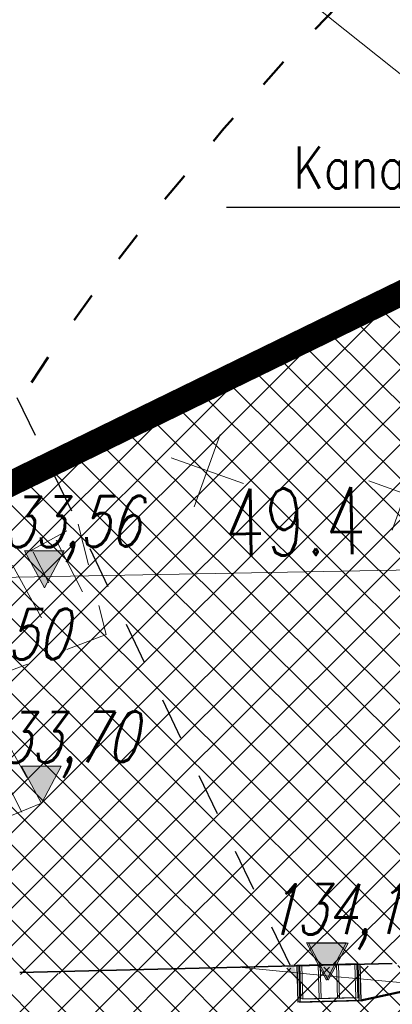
# Model space of a CAD drawing. Header units: metres. Extents: x 7472034 to 8439876, y 5890181 to 5961460.
# Tile 105 of 202: x 8439478.82 to 8439483.25, y 5890393.91 to 5890405.64. Entities that reach past the tile are written whole.
import ezdxf
from ezdxf import colors
from ezdxf.entities.mleader import LeaderData, LeaderLine
from ezdxf.math import Vec2, Vec3

# ---------------------------------------------------------------- set-up
doc = ezdxf.new("R2010")
doc.units = ezdxf.units.M
doc.header["$MEASUREMENT"] = 0
for name, pattern in [('$0$L218_500', [1, 0.5, -0.5]), ('ACAD_ISO03W100', [30, 12, -18]), ('BUW', [1.5, 1, -0.5]), ('CENTER', [2, 1.25, -0.25, 0.25, -0.25])]:
    doc.linetypes.add(name, pattern=pattern)
doc.layers.get('0').update_dxf_attribs({"linetype": 'CONTINUOUS', "lineweight": 5})
doc.layers.get('Defpoints').update_dxf_attribs({"linetype": 'CONTINUOUS'})
for name, color, linetype, lineweight in [('### Krawężnik', 6, 'CONTINUOUS', 35), ('### rzędne', 172, 'CONTINUOUS', 35), ('_a_widok', 7, 'CONTINUOUS', 5), ('_IS.KD.B.rura', 124, 'ACAD_ISO03W100', 50), ('_IS.KD.opis.2', 7, 'CONTINUOUS', 18), ('_IS_kd_krata', 114, 'CONTINUOUS', 30), ('a___skarpa', 7, 'CONTINUOUS', 5), ('a_opisy', 7, 'CONTINUOUS', 18), ('E_OPIS_170', 170, 'CONTINUOUS', 30), ('KOLOR-OBIEKT', 21, 'CONTINUOUS', 13), ('T_strefa-8', 20, 'ACAD_ISO03W100', 50), ('ZAG-obrys 018 wymiary', 7, 'CONTINUOUS', 18), ('ZAG-OBRYS070', 7, 'CONTINUOUS', 70), ('ZAG-OPIS_020', 7, 'CONTINUOUS', 25)]:
    doc.layers.add(name, color=color, linetype=linetype, lineweight=lineweight)
doc.layers.add('100_rzut_wym_wew', color=7, linetype='CONTINUOUS')
doc.layers.add('_IS.BLOK.KD.doziemne', color=7, linetype='CONTINUOUS')
doc.layers.add('_IS_NO', color=11, linetype='CONTINUOUS', lineweight=20, plot=False)
doc.styles.add('DIM', font='simplex.shx', dxfattribs={"width": 0.8})
doc.styles.add('ROMANS', font='ROMANS.shx', dxfattribs={"width": 0.8})
doc.styles.add('RS', font='Romans.shx', dxfattribs={"width": 0.7})
doc.styles.add('style2', font='romans.shx', dxfattribs={"width": 0.7, "oblique": 15})
doc.dimstyles.new('1', dxfattribs={"dimscale": 0.04, "dimtxt": 5, "dimasz": 25, "dimexe": 1, "dimexo": 0, "dimgap": 1, "dimtad": 1, "dimdec": 1, "dimrnd": 0.5, "dimdsep": 46, "dimtxsty": 'ROMANS', "dimcen": 0, "dimclrt": 2, "dimadec": 0, "dimazin": 0, "dimtfac": 1, "dimtdec": 1, "dimtofl": 0, "dimtmove": 2, "dimatfit": 3, "dimfxl": 0, "dimtolj": 1, "dimarcsym": 0})
doc.dimstyles.new('DIM-WEW_500', dxfattribs={"dimscale": 5, "dimtxt": 18, "dimasz": 10, "dimexe": 4, "dimexo": 8, "dimgap": 5, "dimtad": 1, "dimlfac": 0.01, "dimzin": 9, "dimdsep": 46, "dimtxsty": 'DIM', "dimblk": 'ARCHTICK', "dimcen": 5, "dimclrt": 112, "dimadec": 4, "dimazin": 2, "dimtfac": 4, "dimtmove": 0, "dimatfit": 3, "dimldrblk": 'ARCHTICK', "dimfxl": 0, "dimtolj": 1, "dimlwd": 13, "dimarcsym": 0})
pattern_1 = [(45, (967499.2092647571, -71042.97165620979), (-0.2245064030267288, 0.2245064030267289), []), (135, (967499.2092647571, -71042.97165620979), (-0.2245064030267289, -0.2245064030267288), [])]

# ---------------------------------------------------------------- blocks, each defined once
blk = doc.blocks.new('23123')
at = {"layer": 'a_opisy', "linetype": '$0$L218_500'}
blk.add_hatch(color=250, dxfattribs=at).paths.add_polyline_path([(8443019.232991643, 5888878.045012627), (8443018.761079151, 5888878.045012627), (8443018.28916666, 5888878.045012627), (8443018.761079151, 5888877.16129482)])
at = {"layer": 'a_opisy', "color": 250, "linetype": 'CENTER'}
for points in [[(8443018.28916666, 5888878.045012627), (8443018.761079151, 5888878.045012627)], [(8443019.232991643, 5888878.045012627), (8443018.761079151, 5888877.16129482), (8443018.28916666, 5888878.045012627)], [(8443018.28916666, 5888878.045012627), (8443018.761079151, 5888877.16129482), (8443019.232991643, 5888878.045012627)], [(8443019.232991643, 5888878.045012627), (8443018.761079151, 5888878.045012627)]]:
    blk.add_lwpolyline(points, dxfattribs=at)
blk = doc.blocks.new('_Oblique')
at = {"color": 0, "linetype": 'ByBlock', "lineweight": -2}
blk.add_line((-0.5, -0.5), (0.5, 0.5), dxfattribs=at)
blk = doc.blocks.new('*D70')
at = {"layer": 'Defpoints', "color": 0, "linetype": 'Continuous'}
for p in [(8439467.184140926, 5890400.218016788), (8439465.25386815, 5890398.746710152), (8439483.44976251, 5890374.874705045)]:
    blk.add_point(p, dxfattribs=at)
at = {"layer": 'ZAG-obrys 018 wymiary', "color": 0, "linetype": 'Continuous', "lineweight": -2}
for p, q in [((8439465.890114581, 5890399.231674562), (8439467.502264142, 5890400.460498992)), ((8439484.086008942, 5890375.359669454), (8439485.698158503, 5890376.588493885))]:
    blk.add_line(p, q, dxfattribs=at)
at = {"layer": 'ZAG-obrys 018 wymiary', "color": 0, "linetype": 'Continuous', "lineweight": 13}
blk.add_line((8439485.380035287, 5890376.346011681), (8439467.184140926, 5890400.218016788), dxfattribs=at)
at = {"layer": 'ZAG-obrys 018 wymiary', "color": 0, "linetype": 'Continuous', "lineweight": 13, "xscale": 0.3, "yscale": 0.3, "zscale": 0.3}
for p, rotation in [((8439467.184140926, 5890400.218016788), 127.3156395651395), ((8439485.380035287, 5890376.346011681), 307.3156395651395)]:
    blk.add_blockref('_Oblique', p, dxfattribs=dict(at, rotation=rotation))
at = {"layer": 'ZAG-obrys 018 wymiary', "color": 112, "linetype": 'Continuous', "lineweight": 25, "insert": (8439476.75927293, 5890388.645737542), "char_height": 0.8, "attachment_point": 5, "rotation": 307.31563956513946, "style": 'RS'}
blk.add_mtext('\\A1;30.02', dxfattribs=at)
blk = doc.blocks.new('_ArchTick')
at = {"layer": '100_rzut_wym_wew', "color": 0, "linetype": 'Continuous', "const_width": 0.15}
blk.add_lwpolyline([(-0.5, -0.5), (0.5, 0.5)], dxfattribs=at)
blk = doc.blocks.new('A$C6DF46E0F')
at = {"color": 5, "linetype": '$0$L218_500'}
for p, q in [((-21.43100328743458, -9.81158753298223), (-12.93093587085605, -5.230759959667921)), ((-12.93093587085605, -5.230759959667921), (-12.61533084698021, -6.549942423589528)), ((-12.61533084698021, -6.549942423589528), (-14.30383452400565, -7.153190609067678)), ((-13.8195939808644, -7.799574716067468), (-13.41528413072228, -8.548470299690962)), ((-13.41528413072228, -8.548470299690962), (-20.7942413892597, -11.43779443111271))]:
    blk.add_line(p, q, dxfattribs=at)
at = {"color": 5, "ltscale": 0.1}
for p, q in [((-13.19642533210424, -5.414419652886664), (-12.8917191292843, -6.037246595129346)), ((-13.46994225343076, -5.552973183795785), (-13.28810067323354, -5.92466183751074)), ((-13.71706301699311, -5.708151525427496), (-13.38308964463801, -6.340199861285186)), ((-13.77929596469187, -8.382445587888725), (-13.6487716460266, -8.648798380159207))]:
    blk.add_line(p, q, dxfattribs=at)
blk = doc.blocks.new('*D109')
at = {"layer": 'Defpoints', "color": 0, "linetype": 'Continuous', "lineweight": 60}
for p in [(8439514.6432662, 5890399.651613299, 2.493151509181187e-06), (8439465.25386815, 5890398.746710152), (8439465.25386815, 5890398.746710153)]:
    blk.add_point(p, dxfattribs=at)
at = {"layer": 'ZAG-obrys 018 wymiary', "color": 0, "linetype": 'Continuous', "lineweight": -2}
for p, q in [((8439514.6432662, 5890399.6516133), (8439514.635938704, 5890400.05154618)), ((8439465.25386815, 5890398.746710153), (8439465.246540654, 5890399.146643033))]:
    blk.add_line(p, q, dxfattribs=at)
at = {"layer": 'ZAG-obrys 018 wymiary', "color": 0, "linetype": 'Continuous', "lineweight": 13}
blk.add_line((8439514.6432662, 5890399.6516133), (8439465.25386815, 5890398.746710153), dxfattribs=at)
at = {"layer": 'ZAG-obrys 018 wymiary', "color": 0, "linetype": 'Continuous', "lineweight": 13, "xscale": 0.3, "yscale": 0.3, "zscale": 0.3}
for p, rotation in [((8439514.6432662, 5890399.6516133), 1.049644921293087), ((8439465.25386815, 5890398.746710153), 181.0496449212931)]:
    blk.add_blockref('_Oblique', p, dxfattribs=dict(at, rotation=rotation))
at = {"layer": 'ZAG-obrys 018 wymiary', "color": 112, "linetype": 'Continuous', "lineweight": 25, "insert": (8439482.094402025, 5890399.655359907), "char_height": 0.8, "attachment_point": 5, "rotation": 1.0496449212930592, "style": 'RS'}
blk.add_mtext('\\A1;49.4', dxfattribs=at)
blk = doc.blocks.new('A$C2D0F1821')
at = {"ltscale": 0.1}
for p, q in [((0.4569985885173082, 0.9141682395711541), (0.4569985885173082, 0)), ((0.9140827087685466, 0.4570841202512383), (-8.553080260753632e-05, 0.4570841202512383))]:
    blk.add_line(p, q, dxfattribs=at)
blk = doc.blocks.new('*D121')
at = {"layer": 'Defpoints', "color": 0, "linetype": 'Continuous'}
for p in [(8439466.404086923, 5890399.962795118), (8439465.253868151, 5890398.746710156), (8439487.477918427, 5890377.726369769)]:
    blk.add_point(p, dxfattribs=at)
at = {"layer": 'ZAG-obrys 018 wymiary', "color": 0, "linetype": 'Continuous', "lineweight": -2}
for p, q in [((8439465.803594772, 5890399.327916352), (8439466.678950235, 5890400.253398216)), ((8439488.02764505, 5890378.307575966), (8439488.903000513, 5890379.233057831))]:
    blk.add_line(p, q, dxfattribs=at)
at = {"layer": 'ZAG-obrys 018 wymiary', "color": 0, "linetype": 'Continuous', "lineweight": 13}
blk.add_line((8439488.628137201, 5890378.942454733), (8439466.404086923, 5890399.962795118), dxfattribs=at)
at = {"layer": 'ZAG-obrys 018 wymiary', "color": 0, "linetype": 'Continuous', "lineweight": 13, "xscale": 0.3, "yscale": 0.3, "zscale": 0.3}
for p, rotation in [((8439466.404086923, 5890399.962795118), 136.5944193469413), ((8439488.628137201, 5890378.942454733), 316.5944193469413)]:
    blk.add_blockref('_Oblique', p, dxfattribs=dict(at, rotation=rotation))
at = {"layer": 'ZAG-obrys 018 wymiary', "color": 112, "linetype": 'Continuous', "lineweight": 25, "insert": (8439476.474970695, 5890391.263244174), "char_height": 0.8, "attachment_point": 5, "rotation": 316.5944193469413, "style": 'RS'}
blk.add_mtext('\\A1;30.6', dxfattribs=at)
blk = doc.blocks.new('A$C1D2679FE')
at = {"layer": 'KOLOR-OBIEKT', "lineweight": 9, "ltscale": 200}
h = blk.add_hatch(dxfattribs=at)
h.set_pattern_fill('ANSI37', color=253, scale=0.1, angle=16)
h.set_pattern_definition([(61, (-7471780.020262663, -5961378.212846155), (-0.2776917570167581, 0.153927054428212), []), (151, (-7471780.020262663, -5961378.212846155), (-0.153927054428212, -0.2776917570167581), [])])
edge = h.paths.add_edge_path()
edge.add_line((196.975401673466, 33.54016214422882), (192.3495923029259, 34.13512154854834))
edge.add_line((192.3495923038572, 34.13512154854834), (187.7176397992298, 34.7308710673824))
edge.add_line((187.7176398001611, 34.7308710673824), (178.5077782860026, 36.15998750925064))
edge.add_line((178.5077782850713, 36.15998750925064), (176.6601969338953, 36.5026140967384))
edge.add_arc((181.3685569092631, 38.18527459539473), 5.000000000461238, 199.6657310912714, 261.1796204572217)
edge.add_line((180.6018702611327, 33.24440507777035), (187.358021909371, 32.19603671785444))
edge.add_line((187.3580219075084, 32.19603671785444), (192.0230219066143, 31.59603671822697))
edge.add_line((192.0230219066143, 31.59603671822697), (196.6880219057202, 30.9960367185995))
edge.add_line((196.6880219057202, 30.9960367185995), (201.9780219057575, 30.48103671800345))
edge.add_line((201.9780219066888, 30.48103671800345), (207.2680219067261, 29.96603671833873))
edge.add_line((207.2680219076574, 29.96603671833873), (216.468021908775, 29.35603671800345))
edge.add_line((216.4680219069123, 29.35603671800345), (221.8830219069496, 29.11103671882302))
edge.add_line((221.8830219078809, 29.11103671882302), (227.2980219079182, 28.86603671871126))
edge.add_line((227.2980219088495, 28.86603671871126), (233.718021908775, 28.60103671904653))
edge.add_line((233.7180219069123, 28.60103671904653), (240.1380219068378, 28.33603671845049))
edge.add_line((240.1380219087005, 28.33603671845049), (245.3280219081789, 28.076036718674))
edge.add_line((245.3280219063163, 28.076036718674), (246.1380219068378, 28.00603671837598))
edge.add_line((246.1380219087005, 28.00603671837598), (248.4280219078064, 27.98603671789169))
edge.add_line((248.4280219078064, 27.98603671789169), (251.4080219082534, 28.33603671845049))
edge.add_line((251.4080219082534, 28.33603671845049), (255.3380219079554, 29.13603671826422))
edge.add_line((255.3380219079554, 29.13603671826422), (258.1480219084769, 30.35603671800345))
edge.add_line((258.1480219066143, 30.35603671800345), (260.6280219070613, 32.076036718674))
edge.add_line((260.6280219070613, 32.076036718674), (262.7080219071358, 34.29603671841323))
edge.add_line((262.7080219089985, 34.29603671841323), (264.3880219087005, 36.826036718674))
edge.add_line((264.3880219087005, 36.826036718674), (265.608021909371, 39.59603671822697))
edge.add_line((265.6080219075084, 39.59603671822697), (266.4080219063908, 42.53603671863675))
edge.add_line((266.4080219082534, 42.53603671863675), (266.6380219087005, 45.60603671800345))
edge.add_line((266.6380219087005, 45.60603671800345), (266.3380219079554, 48.59603671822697))
edge.add_line((266.3380219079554, 48.59603671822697), (265.628021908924, 51.53603671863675))
edge.add_line((265.6280219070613, 51.53603671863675), (264.5280219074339, 54.28603671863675))
edge.add_line((264.5280219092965, 54.28603671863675), (263.3880219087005, 57.11603671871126))
edge.add_line((263.3880219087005, 57.11603671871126), (262.5430219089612, 59.47103671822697))
edge.add_line((262.5430219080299, 59.47103671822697), (261.6980219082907, 61.826036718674))
edge.add_line((261.6980219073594, 61.826036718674), (260.5980219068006, 65.15103671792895))
edge.add_line((260.5980219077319, 65.15103671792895), (259.4980219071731, 68.47603671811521))
edge.add_line((259.4980219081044, 68.47603671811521), (257.3916487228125, 67.77919145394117))
edge.add_line((257.3916487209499, 67.77919145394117), (258.1675714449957, 64.34697791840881))
edge.add_line((258.167571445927, 64.34697791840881), (259.2776264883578, 60.99158426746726))
edge.add_line((259.2776264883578, 60.99158426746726), (260.1334384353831, 58.60645156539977))
edge.add_line((260.1334384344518, 58.60645156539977), (260.9950570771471, 56.20513570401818))
edge.add_line((260.9950570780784, 56.20513570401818), (262.1522789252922, 53.33238322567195))
edge.add_line((262.1522789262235, 53.33238322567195), (263.1827648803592, 50.75616833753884))
edge.add_line((263.1827648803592, 50.75616833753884), (263.8083402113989, 48.16575780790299))
edge.add_line((263.8083402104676, 48.16575780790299), (264.0684198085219, 45.57363114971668))
edge.add_line((264.0684198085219, 45.57363114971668), (263.8734869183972, 42.97170083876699))
edge.add_line((263.8734869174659, 42.97170083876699), (263.1880731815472, 40.45280535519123))
edge.add_line((263.1880731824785, 40.45280535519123), (262.1337886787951, 38.05906103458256))
edge.add_line((262.1337886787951, 38.05906103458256), (260.6936748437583, 35.89031817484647))
edge.add_line((260.6936748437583, 35.89031817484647), (258.9457271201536, 34.02472012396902))
edge.add_line((258.9457271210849, 34.02472012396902), (256.8967191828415, 32.60363397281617))
edge.add_line((256.8967191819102, 32.60363397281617), (254.5645412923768, 31.59108698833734))
edge.add_line((254.5645412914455, 31.59108698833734), (251.0026761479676, 30.86602538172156))
edge.add_line((251.0026761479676, 30.86602538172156), (248.2893446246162, 30.54734550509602))
edge.add_line((248.2893446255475, 30.54734550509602), (246.2595893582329, 30.56507262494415))
edge.add_line((246.2595893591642, 30.56507262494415), (245.5023283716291, 30.63051493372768))
edge.add_line((245.5023283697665, 30.63051493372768), (240.2548571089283, 30.89339403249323))
edge.add_line((240.2548571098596, 30.89339403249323), (233.8236017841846, 31.1588586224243))
edge.add_line((233.8236017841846, 31.1588586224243), (227.4086662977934, 31.42364957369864))
edge.add_line((227.4086662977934, 31.42364957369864), (221.9987299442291, 31.66842047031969))
edge.add_line((221.9987299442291, 31.66842047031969), (217.4544723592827, 31.90290945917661))
edge.add_line((217.4544723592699, 31.90290945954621), (217.0910134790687, 31.92589690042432))
edge.add_line((217.0910134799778, 31.92589689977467), (214.8768218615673, 32.06593639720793))
edge.add_line((214.876821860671, 32.06593639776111), (207.0033997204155, 32.56390146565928))
edge.add_line((207.0033997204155, 32.56390146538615), (202.2260741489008, 33.02899081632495))
edge.add_line((202.2260741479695, 33.02899081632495), (196.975401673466, 33.54016214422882))
blk = doc.blocks.new('WPUST_UL')
for points in [[(0, 0.5000000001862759), (0, -0.5000000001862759)], [(0, 0.5000000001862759), (0.5999999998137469, 0.5000000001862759)], [(0.5999999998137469, 0.5000000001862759), (0.5999999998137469, -0.5000000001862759)], [(0, -0.5000000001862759), (0.5999999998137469, -0.5000000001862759)]]:
    blk.add_lwpolyline(points)
at = {"lineweight": 0}
for points in [[(0, 0.4500000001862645), (0.5499999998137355, 0.4500000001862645)], [(0.5499999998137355, 0.4500000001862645), (0.5499999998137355, -0.4500000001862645)], [(0, 0.150000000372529), (0.5499999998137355, 0.150000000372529)], [(0, -0.150000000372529), (0.5499999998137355, -0.150000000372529)], [(0, -0.4500000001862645), (0.5499999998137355, -0.4500000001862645)]]:
    blk.add_lwpolyline(points, dxfattribs=at)
blk = doc.blocks.new('A$C2C426404')
at = {"layer": '_IS_NO', "ltscale": 0.1}
blk.add_open_spline([(42.68988528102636, 28.46442090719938, 1.829566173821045e-06), (46.62654304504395, 28.07523506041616, 3.049431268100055e-06), (50.48704279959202, 27.80676846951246), (53.91074486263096, 27.04982776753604), (55.06767404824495, 26.67388751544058, 4.692356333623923e-08), (55.69703794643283, 26.4419252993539, 8.071714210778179e-08)], degree=3, knots=[0, 0, 0, 0, 7.505718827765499, 9.15878479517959, 11.0917331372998, 11.0917331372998, 11.0917331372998, 11.0917331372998], dxfattribs=at)
at = {"layer": '### rzędne', "color": 0, "linetype": '$0$L218_500', "lineweight": 25, "xscale": 0.5, "yscale": 0.5, "zscale": 0.5}
for p in [(-4221469.002019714, -2944405.597320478), (-4221469.037716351, -2944408.164096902)]:
    blk.add_blockref('23123', p, dxfattribs=at)
at = {"layer": '### rzędne', "color": 0, "linetype": 'CENTER', "lineweight": 25, "xscale": 0.5, "yscale": 0.5, "zscale": 0.5}
blk.add_blockref('23123', (-4221465.647901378, -2944410.26905482, -3.560529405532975e-06), dxfattribs=at)
at = {"layer": '_IS_kd_krata', "color": 0, "lineweight": 25, "xscale": 0.7272727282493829, "yscale": 0.7272727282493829, "zscale": 0.7272727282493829, "rotation": 271.3702196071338}
blk.add_blockref('WPUST_UL', (43.74548576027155, 28.49390924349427), dxfattribs=at)
at = {"layer": '### rzędne', "color": 0, "linetype": 'CENTER', "lineweight": 25, "char_height": 0.6, "attachment_point": 1, "style": 'style2'}
for s, insert, rotation in [('133,56', (39.53108126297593, 34.06344326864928), 0.4319074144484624), ('133,50', (38.67208072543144, 32.7200900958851), 0.43190741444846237), ('133,70', (39.49538462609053, 31.49666684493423), 0.4319074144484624), ('134,19', (43.00835374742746, 29.44992005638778, -3.560529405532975e-06), 0.43190741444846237)]:
    blk.add_mtext(s, dxfattribs=dict(at, insert=insert, rotation=rotation))
blk = doc.blocks.new('Elektryk_v3')
at = {"layer": 'E_OPIS_170', "color": 0, "lineweight": 20, "insert": (-22.89332187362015, -50.17950161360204), "char_height": 0.4999999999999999, "width": 5.208849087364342, "attachment_point": 3, "style": 'ROMANS'}
blk.add_mtext('{\\W0.8;Kanalizacja CCTV}', dxfattribs=at)
at = {"layer": 'E_OPIS_170', "color": 0, "lineweight": 20, "annotation_type": 0, "has_hookline": 1, "hookline_direction": 1, "text_width": 5.123809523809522}
blk.add_leader([(-21.02347785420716, -53.50590436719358), (-22.73578479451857, -50.90575603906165), (-23.13578479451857, -50.90575603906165)], dimstyle='1', override={"dimasz": 10}, dxfattribs=at)
blk = doc.blocks.new('JPII.KD_aktualizacja rzędnych_20.12.2024')
at = {"layer": '_IS.KD.B.rura', "ltscale": 0.05}
blk.add_line((8438623.255018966, 5890689.757964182), (8438632.037008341, 5890691.650558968), dxfattribs=at)
at = {"layer": '_IS_kd_krata', "lineweight": 25, "xscale": 0.7272727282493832, "yscale": 0.7272727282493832, "zscale": 0.7272727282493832, "rotation": 271.3702195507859}
blk.add_blockref('WPUST_UL', (8438622.881153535, 5890690.181263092), dxfattribs=at)
at = {"layer": '_IS.KD.opis.2', "color": 0}
ml = blk.add_multileader_mtext('Standard', dxfattribs=at)
ml.set_content('\\A1;{\\C134;D38\\H0.7x;\\C256;\\S134,15/132,75;}', style='RS')
ml.set_leader_properties()
ml.build(insert=Vec2(0, 0))
ml.multileader.update_dxf_attribs({"text_left_attachment_type": 2, "text_right_attachment_type": 2, "dogleg_length": 0.2, "arrow_head_size": 0.25})
ctx = ml.context
ctx.base_point, ctx.char_height, ctx.arrow_head_size, ctx.landing_gap_size, ctx.plane_origin = Vec3(8438619.445147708, 5890702.832306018), 0.75, 0.25, 0.3, Vec3(8438574.537808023, 5890674.964411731)
ctx.left_attachment, ctx.right_attachment, ctx.text_align_type = 2, 2, 1
notes = []
notes.append((ctx, [(1, (1, 1, 0), (8438623.437647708, 5890702.832306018), (-1, 0), 0.2, [(3, [(8438632.023513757, 5890691.664176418)], 0, [])])]))
ctx.mtext.insert, ctx.mtext.width, ctx.mtext.alignment, ctx.mtext.flow_direction = Vec3(8438621.341397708, 5890703.544806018), 6.184238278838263, 2, 5
ml = blk.add_multileader_mtext('Standard', dxfattribs=at)
ml.set_content('\\A1;{\\C134;W7\\H0.7x;\\C256;\\S134,19/131,85;}', style='RS')
ml.set_leader_properties()
ml.build(insert=Vec2(0, 0))
ml.multileader.update_dxf_attribs({"text_left_attachment_type": 2, "text_right_attachment_type": 2, "dogleg_length": 0.2, "arrow_head_size": 0.25})
ctx = ml.context
ctx.base_point, ctx.char_height, ctx.arrow_head_size, ctx.landing_gap_size, ctx.plane_origin = Vec3(8438613.879662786, 5890700.420310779), 0.75, 0.25, 0.3, Vec3(8438567.633124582, 5890670.977990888)
ctx.left_attachment, ctx.right_attachment, ctx.text_align_type = 2, 2, 1
notes.append((ctx, [(1, (1, 1, 0), (8438617.497162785, 5890700.420310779), (-1, 0), 0.2, [(3, [(8438622.522838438, 5890689.954448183)], 0, [])])]))
ctx.mtext.insert, ctx.mtext.width, ctx.mtext.alignment, ctx.mtext.flow_direction = Vec3(8438615.588412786, 5890701.132810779), 6.184238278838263, 2, 5
for ctx, leaders in notes:
    for number, flags, end, landing, length, lines in leaders:
        leader = LeaderData()
        leader.index, (leader.has_last_leader_line, leader.has_dogleg_vector, leader.attachment_direction) = number, flags
        leader.last_leader_point, leader.dogleg_vector, leader.dogleg_length = Vec3(end), Vec3(landing), length
        for number, points, colour, breaks in lines:
            line = LeaderLine()
            line.index, line.vertices, line.color, line.breaks = number, Vec3.list(points), colors.encode_raw_color(colour), breaks
            leader.lines.append(line)
        ctx.leaders.append(leader)

msp = doc.modelspace()

# ---------------------------------------------------------------- hatches: boundary and pattern name
at = {"layer": 'KOLOR-OBIEKT', "lineweight": 9}
h = msp.add_hatch(dxfattribs=at)
h.set_pattern_fill('ANSI37', color=73, scale=0.1)
h.set_pattern_definition(pattern_1)
edge = h.paths.add_edge_path()
edge.add_arc((8439443.60123986, 5890379.17988472), 6.652831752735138, 296.7043321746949, 335.0331150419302)
edge.add_arc((8439476.194075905, 5890367.917634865), 27.87464989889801, 155.1393615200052, 162.3446315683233, ccw=False)
edge.add_arc((8439457.399943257, 5890376.211109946), 7.345078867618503, 127.98309878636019, 152.2023641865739, ccw=False)
edge.add_arc((8439457.741930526, 5890376.488713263), 7.349948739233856, 107.1989600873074, 131.4182254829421, ccw=False)
edge.add_line((8439455.568618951, 5890383.509999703), (8439473.898437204, 5890392.710084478))
edge.add_arc((8439481.742870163, 5890376.384611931), 18.11232128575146, 99.26977735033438, 115.6644084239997, ccw=False)
edge.add_line((8439478.825278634, 5890394.260401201), (8439481.377171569, 5890394.321440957))
edge.add_arc((8439482.909595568, 5890377.390082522), 17.00056533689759, 88.22393661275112, 95.17163768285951, ccw=False)
edge.add_arc((8439482.561499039, 5890405.235869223), 10.88860248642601, 274.6092070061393, 298.9976789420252)
edge.add_arc((8443006.923870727, 5883371.657126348), 7856.29059094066, 116.59181359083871, 116.61107962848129, ccw=False)
edge.add_arc((8439465.895823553, 5890431.340313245), 42.15757971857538, 305.2087751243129, 306.7865132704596)
edge.add_arc((8439488.80074795, 5890400.283338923), 3.577668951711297, 310.8590814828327, 340.7280968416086)
edge.add_line((8439492.177934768, 5890399.102523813), (8439493.275267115, 5890403.980640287))
edge.add_line((8439493.275267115, 5890403.980640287), (8439502.266345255, 5890408.28072203))
edge.add_line((8439502.266345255, 5890408.28072203), (8439504.844191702, 5890407.694009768))
edge.add_line((8439504.844191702, 5890407.694009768), (8439506.125281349, 5890405.329609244))
edge.add_arc((8439507.019670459, 5890405.776898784), 0.9999999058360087, 206.5699188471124, 283.6833393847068)
edge.add_line((8439507.256226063, 5890404.805280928), (8439511.624560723, 5890406.970734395))
edge.add_line((8439511.624560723, 5890406.970734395), (8439511.39896348, 5890407.420225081))
edge.add_line((8439511.39896348, 5890407.420225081), (8439510.561982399, 5890407.017405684))
edge.add_line((8439510.561982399, 5890407.017405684), (8439509.330427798, 5890409.481424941))
edge.add_line((8439509.330427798, 5890409.481424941), (8439512.635426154, 5890411.138401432))
edge.add_line((8439512.635426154, 5890411.138401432), (8439512.638568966, 5890411.136467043))
edge.add_line((8439512.638568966, 5890411.136467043), (8439515.998443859, 5890412.829496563))
edge.add_line((8439515.998443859, 5890412.829496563), (8439517.239018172, 5890410.325621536))
edge.add_line((8439517.239018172, 5890410.325621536), (8439513.919446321, 5890408.633274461))
edge.add_line((8439513.919446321, 5890408.633274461), (8439514.091312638, 5890408.235941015))
edge.add_line((8439514.091312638, 5890408.235941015), (8439518.839102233, 5890410.604261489))
edge.add_line((8439518.839102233, 5890410.604261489), (8439518.585943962, 5890412.843737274))
edge.add_line((8439518.585943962, 5890412.843737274), (8439518.274555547, 5890413.628049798))
edge.add_line((8439518.274555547, 5890413.628049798), (8439517.839658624, 5890414.494365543))
edge.add_line((8439517.839658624, 5890414.494365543), (8439524.310164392, 5890417.742607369))
edge.add_line((8439524.310164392, 5890417.742607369), (8439525.122207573, 5890416.124990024))
edge.add_line((8439525.122207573, 5890416.124990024), (8439526.840645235, 5890414.670893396))
edge.add_line((8439526.840645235, 5890414.670893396), (8439527.244697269, 5890414.489695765))
edge.add_arc((8439552.769967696, 5890317.570311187), 100.2242811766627, 102.79246926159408, 104.75471345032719, ccw=False)
edge.add_arc((8439529.321881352, 5890420.105147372), 4.960037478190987, 284.6730648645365, 320.3902958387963)
edge.add_arc((8435016.013859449, 5889290.11735932), 4655.555010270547, 14.00691021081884, 14.04831962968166)
edge.add_line((8439532.327549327, 5890420.207226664), (8439525.877549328, 5890423.127226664))
edge.add_line((8439525.877549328, 5890423.127226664), (8439431.028022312, 5890376.803268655))
edge.add_line((8439431.028022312, 5890376.803268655), (8439435.479127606, 5890375.417226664))
edge.add_line((8439435.479127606, 5890375.417226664), (8439446.590932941, 5890373.236661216))
edge = h.paths.add_edge_path()
edge.add_arc((8439530.228804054, 5890405.916425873), 3.001836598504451, 99.44813666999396, 208.2631515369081)
edge.add_line((8439527.5848402, 5890404.494990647), (8439533.209264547, 5890393.206690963))
edge.add_line((8439533.209264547, 5890393.206690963), (8439519.17443581, 5890386.185049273))
edge.add_line((8439519.17443581, 5890386.185049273), (8439523.57812012, 5890377.411604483))
edge.add_line((8439523.57812012, 5890377.411604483), (8439517.455507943, 5890374.324033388))
edge.add_line((8439517.455507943, 5890374.324033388), (8439517.445860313, 5890374.319191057))
edge.add_line((8439517.445860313, 5890374.319191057), (8439517.33905848, 5890374.265585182))
edge.add_line((8439517.33905848, 5890374.265585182), (8439516.815779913, 5890375.308140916))
edge.add_line((8439516.815779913, 5890375.308140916), (8439511.370501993, 5890372.574998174))
edge.add_line((8439511.370501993, 5890372.574998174), (8439511.888417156, 5890371.529804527))
edge.add_line((8439511.888417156, 5890371.529804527), (8439506.425671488, 5890368.787948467))
edge.add_line((8439506.425671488, 5890368.787948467), (8439505.890341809, 5890369.841556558))
edge.add_line((8439505.890341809, 5890369.841556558), (8439505.8884594, 5890369.869391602))
edge.add_line((8439505.8884594, 5890369.869391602), (8439500.283276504, 5890366.97762632))
edge.add_line((8439500.283276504, 5890366.97762632), (8439519.478066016, 5890366.160130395))
edge.add_line((8439519.478066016, 5890366.160130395), (8439542.767549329, 5890378.417226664))
edge.add_line((8439542.767549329, 5890378.417226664), (8439538.675788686, 5890394.802262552))
edge.add_line((8439538.675788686, 5890394.802262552), (8439537.066416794, 5890401.238139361))
edge.add_line((8439537.066416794, 5890401.238139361), (8439535.557306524, 5890407.69906358))
edge.add_arc((8439531.145391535, 5890400.872499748), 8.128158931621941, 57.12596579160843, 99.98506404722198)
edge = h.paths.add_edge_path()
edge.add_line((8439470.194509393, 5890384.137651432), (8439461.355169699, 5890379.697090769))
edge.add_line((8439461.355169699, 5890379.697090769), (8439460.080861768, 5890379.068371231))
edge.add_line((8439460.080861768, 5890379.068371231), (8439457.869254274, 5890377.642639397))
edge.add_arc((8439460.609507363, 5890373.444653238), 5.013190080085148, 123.1346622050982, 204.022759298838)
edge.add_line((8439456.030540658, 5890371.403786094), (8439459.447549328, 5890370.707226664))
edge.add_line((8439459.447549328, 5890370.707226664), (8439480.497107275, 5890367.736747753))
edge.add_line((8439480.497107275, 5890367.736747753), (8439497.963342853, 5890367.082590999))
edge.add_line((8439497.963342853, 5890367.082590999), (8439496.62020549, 5890369.722641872))
edge.add_line((8439496.62020549, 5890369.722641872), (8439494.91788047, 5890373.087302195))
edge.add_arc((8439489.468037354, 5890366.363615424), 8.654984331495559, 50.97371617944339, 58.22889977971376)
edge.add_line((8439494.025120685, 5890373.721722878), (8439490.036071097, 5890376.575637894))
edge.add_line((8439490.036071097, 5890376.575637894), (8439489.954459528, 5890375.592465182))
edge.add_line((8439489.954459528, 5890375.592465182), (8439490.917133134, 5890375.538648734))
edge.add_line((8439490.917133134, 5890375.538648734), (8439490.678913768, 5890371.956837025))
edge.add_line((8439490.678913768, 5890371.956837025), (8439482.55041443, 5890372.440399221))
edge.add_line((8439482.55041443, 5890372.440399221), (8439482.851718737, 5890376.020734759))
edge.add_line((8439482.851718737, 5890376.020734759), (8439487.354100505, 5890375.749064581))
edge.add_line((8439487.354100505, 5890375.749064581), (8439487.521080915, 5890378.34061919))
edge.add_line((8439487.521080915, 5890378.34061919), (8439481.803471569, 5890382.401025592))
edge.add_arc((8439487.942466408, 5890392.088814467), 11.46911116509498, 231.6002274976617, 237.6382272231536, ccw=False)
edge.add_line((8439480.818489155, 5890383.100518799), (8439480.351152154, 5890383.41057529))
edge.add_line((8439480.351152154, 5890383.41057529), (8439479.210044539, 5890382.939428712))
edge.add_line((8439479.210044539, 5890382.939428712), (8439480.412913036, 5890383.399613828))
edge.add_arc((8439474.682487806, 5890375.167564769), 10.03017472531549, 55.15777404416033, 116.5800473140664)
h.paths.add_polyline_path([(8439461.898919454, 5890370.792156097), (8439462.257176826, 5890373.552492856)], flags=16)
h = msp.add_hatch(dxfattribs=at)
h.set_pattern_fill('ANSI37', color=253, scale=0.1)
h.set_pattern_definition(pattern_1)
edge = h.paths.add_edge_path()
edge.add_arc((8439529.163071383, 5890420.279666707), 5.193757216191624, 276.50229096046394, 320.0240354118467, ccw=False)
edge.add_line((8439529.751227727, 5890415.119319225), (8439525.812744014, 5890414.153171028))
edge.add_line((8439525.812744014, 5890414.153171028), (8439519.208160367, 5890410.804184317))
edge.add_line((8439519.208160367, 5890410.804184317), (8439517.988028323, 5890410.126512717))
edge.add_line((8439517.988028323, 5890410.126512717), (8439514.091312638, 5890408.235941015))
edge.add_line((8439514.091312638, 5890408.235941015), (8439511.613697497, 5890406.992378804))
edge.add_line((8439511.613697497, 5890406.992378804), (8439509.258949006, 5890405.810485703))
edge.add_line((8439509.258949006, 5890405.810485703), (8439507.371756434, 5890404.83508177))
edge.add_arc((8439506.940777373, 5890405.737469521), 1.000023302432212, 206.5712342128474, 295.5290722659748, ccw=False)
edge.add_line((8439506.046377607, 5890405.290148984), (8439504.844186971, 5890407.693988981))
edge.add_line((8439504.844186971, 5890407.693988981), (8439502.261629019, 5890408.281795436))
edge.add_line((8439502.261629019, 5890408.281795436), (8439499.350132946, 5890407.011538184))
edge.add_line((8439499.350132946, 5890407.011538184), (8439493.30510976, 5890403.995621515))
edge.add_line((8439493.30510976, 5890403.995621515), (8439492.177918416, 5890399.102451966))
edge.add_arc((8439488.801253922, 5890400.282879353), 3.577047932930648, 293.05521913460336, 340.73119789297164, ccw=False)
edge.add_line((8439490.202090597, 5890396.991537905), (8439487.801423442, 5890395.78932472))
edge.add_arc((8439482.51122255, 5890404.317896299), 10.03607286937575, 278.1216072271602, 301.8109775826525, ccw=False)
edge.add_line((8439483.9290645, 5890394.382480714), (8439478.825278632, 5890394.260401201))
edge.add_arc((8439481.742870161, 5890376.384611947), 18.11232126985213, 99.26977735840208, 115.6644084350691)
edge.add_line((8439473.898437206, 5890392.710084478), (8439455.537130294, 5890383.494194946))
edge.add_arc((8439458.368862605, 5890375.380272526), 8.593860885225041, 109.2388197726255, 150.5606865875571)
edge.add_line((8439450.884668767, 5890379.604167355), (8439456.921008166, 5890377.849276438))
edge.add_line((8439456.921008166, 5890377.849276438), (8439458.055979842, 5890377.519316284))
edge.add_arc((8439462.056345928, 5890374.376166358), 5.087466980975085, 112.4172144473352, 141.842727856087, ccw=False)
edge.add_line((8439460.116249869, 5890379.079181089), (8439470.201913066, 5890384.141371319))
edge.add_arc((8439474.670732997, 5890375.058466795), 10.12272227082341, 52.60385305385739, 116.19734301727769, ccw=False)
edge.add_line((8439480.818489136, 5890383.100518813), (8439494.035062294, 5890373.735722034))
edge.add_arc((8439499.404929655, 5890380.165137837), 8.376924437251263, 230.1312663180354, 239.1071883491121)
edge.add_arc((8439492.046879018, 5890368.073539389), 5.778072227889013, 28.405105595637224, 58.05675779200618, ccw=False)
edge.add_line((8439497.129307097, 5890370.822183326), (8439498.920012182, 5890367.249241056))
edge.add_line((8439498.920012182, 5890367.249241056), (8439502.137476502, 5890368.864147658))
edge.add_line((8439502.137476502, 5890368.864147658), (8439500.881438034, 5890371.366619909))
edge.add_arc((8439501.41146424, 5890371.651481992), 0.6017260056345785, 32.69127385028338, 208.2557647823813, ccw=False)
edge.add_line((8439501.917872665, 5890371.97648152), (8439503.213570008, 5890369.395299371))
edge.add_line((8439503.213570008, 5890369.395299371), (8439521.788261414, 5890378.745992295))
edge.add_line((8439521.788261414, 5890378.745992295), (8439512.863585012, 5890396.520876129))
edge.add_arc((8439515.497668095, 5890397.863594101), 2.956566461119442, 115.92003145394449, 207.0101116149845, ccw=False)
edge.add_line((8439514.20530482, 5890400.522744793), (8439524.043376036, 5890405.489377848))
edge.add_line((8439524.043376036, 5890405.489377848), (8439526.586557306, 5890407.103247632))
edge.add_line((8439526.586557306, 5890407.103247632), (8439529.129738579, 5890408.717117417))
edge.add_arc((8439531.212438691, 5890401.016589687), 7.97720296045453, 58.08019787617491, 105.13424418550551, ccw=False)
edge.add_line((8439535.43023892, 5890407.787551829), (8439533.14312037, 5890416.942853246))
edge = h.paths.add_edge_path(flags=16)
edge.add_line((8439502.061371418, 5890393.458260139), (8439496.04637926, 5890390.43770596))
edge.add_arc((8439496.464019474, 5890389.751908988), 0.8029575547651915, 121.3407965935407, 301.694103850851)
edge.add_line((8439496.8858806, 5890389.068700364), (8439502.900872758, 5890392.089254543))
edge.add_arc((8439502.27990767, 5890392.650368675), 0.83692694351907, 317.898520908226, 465.1363795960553)
edge = h.paths.add_edge_path(flags=16)
edge.add_line((8439505.00109902, 5890384.089630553), (8439500.444638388, 5890381.798632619))
edge.add_arc((8439500.084983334, 5890382.51322949), 0.8000002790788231, 116.620304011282, 296.7160130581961, ccw=False)
edge.add_line((8439499.72652247, 5890383.228426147), (8439504.283989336, 5890385.517420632))
edge.add_arc((8439504.642916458, 5890384.80371257), 0.7988791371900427, -63.361719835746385, 116.69803695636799, ccw=False)

# ---------------------------------------------------------------- linework, layer by layer
at = {"layer": '_a_widok', "lineweight": 35}
msp.add_line((8439483.250712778, 5890394.391952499, 3.446499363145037e-06), (8439478.818960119, 5890394.285947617, 1.829566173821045e-06), dxfattribs=at)
at = {"layer": 'T_strefa-8', "color": 151, "ltscale": 0.03}
msp.add_arc((8439503.9503721, 5890384.727777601), 30.00029799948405, 82.13799754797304, 149.9456770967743, dxfattribs=at)
at = {"layer": 'ZAG-OBRYS070', "color": 196, "linetype": 'BUW', "lineweight": 50, "ltscale": 3, "const_width": 0.3, "flags": 128}
msp.add_lwpolyline([(8439542.761230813, 5890378.44277308), (8439518.201230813, 5890365.87277308), (8439498.318540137, 5890366.928954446), (8439486.18449514, 5890370.070575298), (8439475.080399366, 5890372.569959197), (8439442.183929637, 5890382.26561104), (8439442.183929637, 5890382.26561104), (8439442.183929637, 5890382.26561104), (8439482.631230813, 5890402.022773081), (8439495.031636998, 5890408.082453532), (8439507.432043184, 5890414.142133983), (8439507.432043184, 5890414.142133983), (8439525.871230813, 5890423.15277308), (8439532.321230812, 5890420.23277308), (8439542.761230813, 5890378.44277308)], close=True, dxfattribs=at)
at = {"layer": 'ZAG-OPIS_020', "lineweight": 15}
msp.add_lwpolyline([(8439466.8042225, 5890408.666497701), (8439478.742574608, 5890408.666477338), (8439490.750874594, 5890399.087984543)], dxfattribs=at)

# ---------------------------------------------------------------- block references
at = {"layer": '### Krawężnik', "color": 1, "linetype": 'Continuous', "lineweight": 60, "ltscale": 0.2}
msp.add_blockref('A$C1D2679FE', (8439279.223208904, 5890335.266736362), dxfattribs=at)
at = {"layer": '### rzędne', "color": 0, "linetype": 'CENTER', "lineweight": 25, "xscale": 0.5, "yscale": 0.5, "zscale": 0.5}
msp.add_blockref('23123', (4217973.10901264, 2945955.611089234, -3.560529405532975e-06), dxfattribs=at)
at = {"layer": '_a_widok', "color": 0, "linetype": 'Continuous', "lineweight": 60, "ltscale": 0.2}
msp.add_blockref('A$C2C426404', (8439438.733810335, 5890365.88383195), dxfattribs=at)
msp.add_blockref('A$C2C426404', (8439438.733810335, 5890365.88383195), dxfattribs=at)
at = {"layer": '_IS.BLOK.KD.doziemne', "linetype": '$0$L218_500'}
msp.add_blockref('JPII.KD_aktualizacja rzędnych_20.12.2024', (859.6212462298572, -295.8072097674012), dxfattribs=at)
at = {"layer": '_IS_kd_krata', "lineweight": 25, "xscale": 0.7272727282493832, "yscale": 0.7272727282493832, "zscale": 0.7272727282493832, "rotation": 271.3702195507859}
msp.add_blockref('WPUST_UL', (8439482.502399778, 5890394.374053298), dxfattribs=at)
at = {"layer": 'a___skarpa', "color": 251, "ltscale": 0.1, "rotation": 0.813318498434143}
msp.add_blockref('A$C6DF46E0F', (8439492.369237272, 5890405.038422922), dxfattribs=at)
at = {"layer": 'a_opisy', "ltscale": 0.1, "rotation": 340.2636914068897}
for p in [(8439480.46503197, 5890399.987605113), (8439482.817840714, 5890399.711227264)]:
    msp.add_blockref('A$C2D0F1821', p, dxfattribs=at)
at = {"layer": 'ZAG-OPIS_020', "lineweight": 25}
msp.add_blockref('Elektryk_v3', (8439509.580092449, 5890454.305613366), dxfattribs=at)

# ---------------------------------------------------------------- dimensions: what is measured, and where the dimension line sits
at = {"layer": 'ZAG-obrys 018 wymiary', "linetype": 'Continuous', "lineweight": 25}
dim = msp.add_aligned_dim(p1=(8439483.44976251, 5890374.874705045), p2=(8439465.25386815, 5890398.746710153), distance=-2.427075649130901, dimstyle='DIM-WEW_500', override={"dimscale": 0.1, "dimtxt": 8, "dimasz": 3, "dimgap": 2, "dimlfac": 1, "dimtxsty": 'RS', "dimblk1": 'Oblique', "dimblk2": 'Oblique', "dimsah": 1, "dimfxl": 50, "dimfxlon": 1}, dxfattribs=at)
dim.commit()
dim.dimension.update_dxf_attribs({"geometry": '*D70', "text_midpoint": (8439476.75927293, 5890388.645737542)})
for base, p1, angle, override, picture, middle in [((8439465.25386815, 5890398.746710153), (8439514.6432662, 5890399.651613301, 2.493151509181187e-06), 181.04964492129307, {"dimscale": 0.1, "dimtxt": 8, "dimasz": 3, "dimgap": 2, "dimlfac": 1, "dimtxsty": 'RS', "dimblk1": 'Oblique', "dimblk2": 'Oblique', "dimsah": 1, "dimfxl": 50, "dimfxlon": 1}, '*D109', (8439482.105393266, 5890399.055460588)), ((8439466.404086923, 5890399.962795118), (8439487.477918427, 5890377.726369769), 136.59441934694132, {"dimscale": 0.1, "dimtxt": 8, "dimasz": 3, "dimgap": 2, "dimdec": 1, "dimlfac": 1, "dimtxsty": 'RS', "dimblk1": 'Oblique', "dimblk2": 'Oblique', "dimsah": 1, "dimfxl": 50, "dimfxlon": 1}, '*D121', (8439476.06267573, 5890390.827339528))]:
    dim = msp.add_linear_dim(base=base, p1=p1, p2=(8439465.25386815, 5890398.746710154), angle=angle, dimstyle='DIM-WEW_500', override=override, dxfattribs=at)
    dim.commit()
    dim.dimension.update_dxf_attribs({"geometry": picture, "text_midpoint": middle, "dimtype": 161})

doc.saveas('drawing.dxf')
